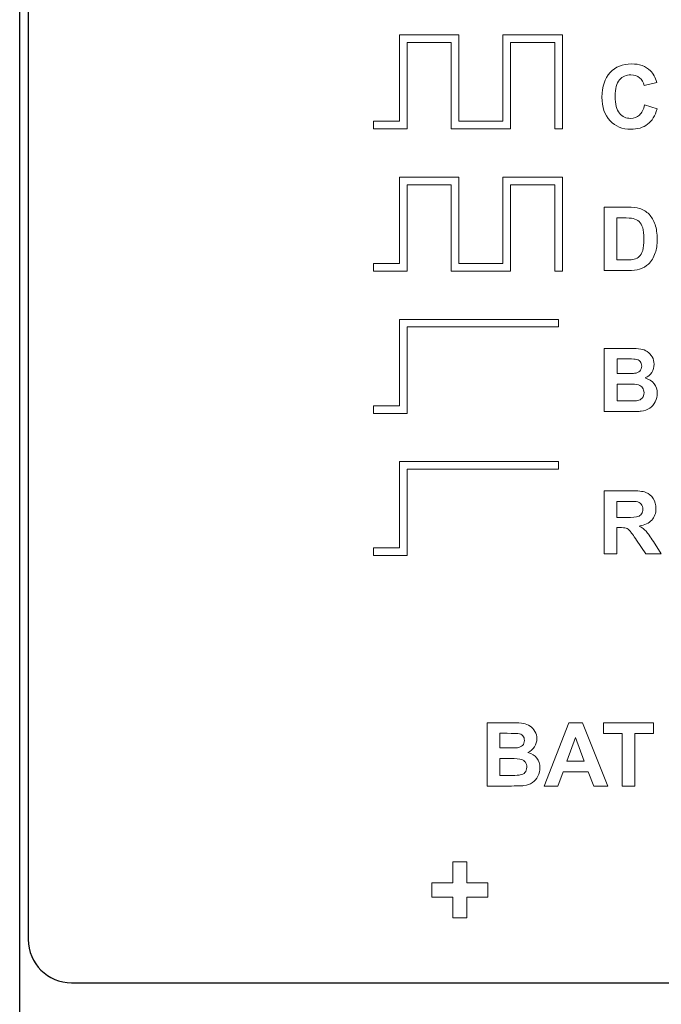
# Model space of a CAD drawing. Header units: inches. Extents: x 0 to 5108, y 0 to 2887.
# Tile 4 of 11: x 308 to 323, y 91 to 114. Entities that reach past the tile are written whole.
import ezdxf

# ---------------------------------------------------------------- set-up
doc = ezdxf.new("R2010")
doc.units = ezdxf.units.IN
doc.header["$MEASUREMENT"] = 0
doc.layers.add('Line', color=3, linetype='Continuous', lineweight=25)

msp = doc.modelspace()

# ---------------------------------------------------------------- linework, layer by layer
at = {"layer": 'Line', "color": 7, "linetype": 'Continuous'}
for p, q in [((308.033, 66.907), (308.033, 187.907)), ((308.233, 185.907), (308.233, 92.407)), ((309.233, 91.407), (356.833, 91.407))]:
    msp.add_line(p, q, dxfattribs=at)
at = {"layer": 'Line', "color": 7, "lineweight": 0}
for p, q in [((316.832, 111.359), (316.832, 113.359)), ((316.832, 113.359), (318.209, 113.359)), ((318.209, 113.359), (318.209, 111.359)), ((319.232, 111.359), (319.232, 113.359)), ((319.232, 113.359), (320.608, 113.359)), ((320.608, 113.359), (320.608, 111.183)), ((317.009, 113.183), (317.009, 111.183)), ((318.033, 113.183), (317.009, 113.183)), ((318.033, 111.183), (318.033, 113.183)), ((319.409, 113.183), (319.409, 111.183)), ((320.432, 113.183), (319.409, 113.183)), ((320.432, 111.183), (320.432, 113.183)), ((316.233, 111.183), (316.233, 111.359)), ((316.233, 111.359), (316.832, 111.359)), ((318.209, 111.359), (319.232, 111.359)), ((317.009, 111.183), (316.233, 111.183)), ((319.409, 111.183), (318.033, 111.183)), ((320.608, 111.183), (320.432, 111.183)), ((316.832, 108.064), (316.832, 110.065)), ((316.832, 110.065), (318.209, 110.065)), ((318.209, 110.065), (318.209, 108.064)), ((319.232, 108.064), (319.232, 110.065)), ((319.232, 110.065), (320.608, 110.065)), ((320.608, 110.065), (320.608, 107.888)), ((317.009, 109.888), (317.009, 107.888)), ((318.033, 109.888), (317.009, 109.888)), ((318.033, 107.888), (318.033, 109.888)), ((319.409, 109.888), (319.409, 107.888)), ((320.432, 109.888), (319.409, 109.888)), ((320.432, 107.888), (320.432, 109.888)), ((316.233, 107.888), (316.233, 108.064)), ((316.233, 108.064), (316.832, 108.064)), ((317.009, 107.888), (316.233, 107.888)), ((319.409, 107.888), (318.033, 107.888)), ((318.209, 108.064), (319.232, 108.064)), ((320.608, 107.888), (320.432, 107.888)), ((316.833, 106.77), (320.521, 106.77)), ((316.833, 104.769), (316.833, 106.77)), ((320.521, 106.77), (320.521, 106.593)), ((320.521, 106.593), (317.009, 106.593)), ((317.009, 106.593), (317.009, 104.593)), ((316.233, 104.593), (316.233, 104.769)), ((316.233, 104.769), (316.833, 104.769)), ((317.009, 104.593), (316.233, 104.593)), ((316.833, 103.475), (320.521, 103.475)), ((316.833, 101.475), (316.833, 103.475)), ((320.521, 103.298), (317.009, 103.298)), ((317.009, 103.298), (317.009, 101.298)), ((320.521, 103.475), (320.521, 103.298)), ((316.233, 101.298), (316.233, 101.475)), ((316.233, 101.475), (316.833, 101.475)), ((317.009, 101.298), (316.233, 101.298)), ((320.189, 95.962), (320.76, 97.427)), ((320.76, 97.427), (321.073, 97.427)), ((321.073, 97.427), (321.659, 95.962)), ((321.559, 97.179), (321.559, 97.427)), ((321.559, 97.427), (322.723, 97.427)), ((322.723, 97.427), (322.723, 97.179)), ((321.994, 97.179), (321.559, 97.179)), ((321.994, 95.962), (321.994, 97.179)), ((322.723, 97.179), (322.29, 97.179)), ((322.29, 97.179), (322.29, 95.962)), ((320.913, 97.085), (320.715, 96.541)), ((321.115, 96.541), (320.913, 97.085)), ((320.715, 96.541), (321.115, 96.541)), ((320.624, 96.294), (320.503, 95.962)), ((321.209, 96.294), (320.624, 96.294)), ((321.337, 95.962), (321.209, 96.294)), ((320.503, 95.962), (320.189, 95.962)), ((321.659, 95.962), (321.337, 95.962)), ((322.29, 95.962), (321.994, 95.962)), ((318.07, 93.724), (318.07, 94.207)), ((318.07, 94.207), (318.394, 94.207)), ((318.394, 94.207), (318.394, 93.724)), ((317.583, 93.391), (317.583, 93.724)), ((317.583, 93.724), (318.07, 93.724)), ((318.394, 93.724), (318.883, 93.724)), ((318.883, 93.724), (318.883, 93.391)), ((318.07, 93.391), (317.583, 93.391)), ((318.07, 92.907), (318.07, 93.391)), ((318.883, 93.391), (318.394, 93.391)), ((318.394, 93.391), (318.394, 92.907)), ((318.394, 92.907), (318.07, 92.907))]:
    msp.add_line(p, q, dxfattribs=at)
at = {"layer": 'Line', "color": 7, "linetype": 'Continuous'}
msp.add_arc((309.233, 92.407), 1, 180, 270, dxfattribs=at)
at = {"layer": 'Line', "color": 7, "lineweight": 0}
for points, knots in [([(321.715, 112.484), (321.841, 112.619), (322.006, 112.686), (322.211, 112.686), (322.39, 112.686), (322.536, 112.633), (322.648, 112.527)], [6, 6, 6, 6, 7, 7, 7, 8, 8, 8, 8]), ([(322.582, 111.288), (322.48, 111.21), (322.35, 111.172), (322.193, 111.172), (321.999, 111.172), (321.839, 111.238), (321.714, 111.371), (321.588, 111.504), (321.526, 111.685), (321.526, 111.916), (321.526, 112.16), (321.589, 112.349), (321.715, 112.484)], [2, 2, 2, 2, 3, 3, 3, 4, 4, 4, 5, 5, 5, 6, 6, 6, 6]), ([(322.396, 112.367), (322.342, 112.411), (322.275, 112.433), (322.196, 112.433), (322.088, 112.433), (322, 112.394), (321.932, 112.316)], [11, 11, 11, 11, 12, 12, 12, 13, 13, 13, 13]), ([(321.932, 112.316), (321.864, 112.238), (321.831, 112.112), (321.831, 111.938), (321.831, 111.753), (321.864, 111.621), (321.931, 111.542)], [13, 13, 13, 13, 14, 14, 14, 15, 15, 15, 15]), ([(321.931, 111.542), (321.997, 111.464), (322.084, 111.424), (322.19, 111.424), (322.269, 111.424), (322.336, 111.449), (322.393, 111.499)], [15, 15, 15, 15, 16, 16, 16, 17, 17, 17, 17]), ([(322.469, 108.364), (322.489, 108.43), (322.499, 108.519), (322.499, 108.633), (322.499, 108.746), (322.489, 108.833), (322.469, 108.893)], [5, 5, 5, 5, 6, 6, 6, 7, 7, 7, 7]), ([(322.757, 108.966), (322.789, 108.873), (322.805, 108.757), (322.805, 108.62), (322.805, 108.499), (322.79, 108.395), (322.76, 108.308)], [4, 4, 4, 4, 5, 5, 5, 6, 6, 6, 6]), ([(322.689, 105.9), (322.719, 105.85), (322.734, 105.793), (322.734, 105.729), (322.734, 105.66), (322.715, 105.598), (322.678, 105.54)], [4, 4, 4, 4, 5, 5, 5, 6, 6, 6, 6]), ([(322.403, 105.573), (322.431, 105.602), (322.446, 105.64), (322.446, 105.687), (322.446, 105.733), (322.434, 105.769), (322.409, 105.797)], [4, 4, 4, 4, 5, 5, 5, 6, 6, 6, 6]), ([(322.459, 104.947), (322.486, 104.978), (322.5, 105.02), (322.5, 105.072), (322.5, 105.115), (322.489, 105.153), (322.468, 105.183)], [4, 4, 4, 4, 5, 5, 5, 6, 6, 6, 6]), ([(322.734, 105.279), (322.782, 105.216), (322.806, 105.142), (322.806, 105.057), (322.806, 104.991), (322.79, 104.926), (322.759, 104.863)], [8, 8, 8, 8, 9, 9, 9, 10, 10, 10, 10]), ([(322.201, 102.802), (322.358, 102.802), (322.471, 102.789), (322.542, 102.763), (322.613, 102.737), (322.67, 102.69), (322.713, 102.622)], [2, 2, 2, 2, 3, 3, 3, 4, 4, 4, 4]), ([(322.713, 102.622), (322.755, 102.556), (322.777, 102.478), (322.777, 102.392), (322.777, 102.282), (322.744, 102.191), (322.68, 102.119)], [4, 4, 4, 4, 5, 5, 5, 6, 6, 6, 6]), ([(322.442, 102.263), (322.462, 102.292), (322.472, 102.329), (322.472, 102.373), (322.472, 102.422), (322.459, 102.462), (322.432, 102.492)], [3, 3, 3, 3, 4, 4, 4, 5, 5, 5, 5]), ([(319.447, 97.427), (319.563, 97.427), (319.649, 97.422), (319.706, 97.412), (319.764, 97.402), (319.814, 97.382), (319.859, 97.352)], [1, 1, 1, 1, 2, 2, 2, 3, 3, 3, 3]), ([(319.859, 97.352), (319.904, 97.321), (319.942, 97.28), (319.972, 97.229), (320.002, 97.178), (320.016, 97.121), (320.016, 97.058), (320.016, 96.989), (319.998, 96.926), (319.961, 96.869)], [3, 3, 3, 3, 4, 4, 4, 5, 5, 5, 6, 6, 6, 6]), ([(319.685, 96.901), (319.714, 96.93), (319.729, 96.969), (319.729, 97.016), (319.729, 97.061), (319.716, 97.098), (319.691, 97.126)], [4, 4, 4, 4, 5, 5, 5, 6, 6, 6, 6]), ([(319.742, 96.276), (319.769, 96.307), (319.783, 96.349), (319.783, 96.401), (319.783, 96.445), (319.772, 96.482), (319.751, 96.513)], [4, 4, 4, 4, 5, 5, 5, 6, 6, 6, 6]), ([(320.016, 96.607), (320.065, 96.545), (320.088, 96.471), (320.088, 96.387), (320.088, 96.32), (320.073, 96.255), (320.042, 96.192)], [8, 8, 8, 8, 9, 9, 9, 10, 10, 10, 10])]:
    msp.add_open_spline(points, degree=3, knots=knots, dxfattribs=at)
for points in [[(322.648, 112.527), (322.714, 112.464), (322.764, 112.375), (322.798, 112.258)], [(322.505, 112.187), (322.488, 112.263), (322.451, 112.323), (322.396, 112.367)], [(322.798, 112.258), (322.798, 112.258), (322.505, 112.187), (322.505, 112.187)], [(322.393, 111.499), (322.45, 111.549), (322.49, 111.628), (322.515, 111.735)], [(322.515, 111.735), (322.515, 111.735), (322.802, 111.644), (322.802, 111.644)], [(322.802, 111.644), (322.758, 111.484), (322.685, 111.365), (322.582, 111.288)], [(321.577, 109.366), (321.577, 109.366), (322.117, 109.366), (322.117, 109.366)], [(321.577, 107.901), (321.577, 107.901), (321.577, 109.366), (321.577, 109.366)], [(322.117, 109.366), (322.239, 109.366), (322.332, 109.357), (322.396, 109.338)], [(322.396, 109.338), (322.482, 109.313), (322.555, 109.267), (322.617, 109.203)], [(321.872, 109.118), (321.872, 109.118), (321.872, 108.148), (321.872, 108.148)], [(322.005, 109.118), (322.005, 109.118), (321.872, 109.118), (321.872, 109.118)], [(322.248, 109.104), (322.207, 109.114), (322.126, 109.118), (322.005, 109.118)], [(322.385, 109.035), (322.349, 109.069), (322.303, 109.092), (322.248, 109.104)], [(322.469, 108.893), (322.449, 108.954), (322.421, 109.001), (322.385, 109.035)], [(322.617, 109.203), (322.678, 109.138), (322.725, 109.059), (322.757, 108.966)], [(322.391, 108.223), (322.423, 108.252), (322.449, 108.299), (322.469, 108.364)], [(321.872, 108.148), (321.872, 108.148), (322.093, 108.148), (322.093, 108.148)], [(322.093, 108.148), (322.176, 108.148), (322.236, 108.152), (322.272, 108.162)], [(322.272, 108.162), (322.32, 108.174), (322.36, 108.195), (322.391, 108.223)], [(322.76, 108.308), (322.723, 108.201), (322.671, 108.115), (322.603, 108.049)], [(322.133, 107.901), (322.133, 107.901), (321.577, 107.901), (321.577, 107.901)], [(322.395, 107.932), (322.33, 107.911), (322.242, 107.901), (322.133, 107.901)], [(322.603, 108.049), (322.552, 107.999), (322.482, 107.96), (322.395, 107.932)], [(321.579, 106.098), (321.579, 106.098), (322.164, 106.098), (322.164, 106.098)], [(321.579, 104.633), (321.579, 104.633), (321.579, 106.098), (321.579, 106.098)], [(322.164, 106.098), (322.28, 106.098), (322.367, 106.093), (322.424, 106.083)], [(322.424, 106.083), (322.48, 106.074), (322.531, 106.054), (322.576, 106.023)], [(321.875, 105.854), (321.875, 105.854), (321.875, 105.515), (321.875, 105.515)], [(322.044, 105.854), (322.044, 105.854), (321.875, 105.854), (321.875, 105.854)], [(322.297, 105.849), (322.268, 105.853), (322.184, 105.854), (322.044, 105.854)], [(322.409, 105.797), (322.384, 105.826), (322.346, 105.843), (322.297, 105.849)], [(322.576, 106.023), (322.621, 105.992), (322.659, 105.951), (322.689, 105.9)], [(321.875, 105.515), (321.875, 105.515), (322.068, 105.515), (322.068, 105.515)], [(322.068, 105.515), (322.184, 105.515), (322.255, 105.517), (322.283, 105.52)], [(322.283, 105.52), (322.334, 105.526), (322.374, 105.544), (322.403, 105.573)], [(322.678, 105.54), (322.641, 105.483), (322.591, 105.44), (322.528, 105.412)], [(322.528, 105.412), (322.617, 105.385), (322.686, 105.341), (322.734, 105.279)], [(321.875, 105.272), (321.875, 105.272), (321.875, 104.88), (321.875, 104.88)], [(322.113, 105.272), (322.113, 105.272), (321.875, 105.272), (321.875, 105.272)], [(322.376, 105.25), (322.335, 105.265), (322.248, 105.272), (322.113, 105.272)], [(322.468, 105.183), (322.447, 105.214), (322.416, 105.237), (322.376, 105.25)], [(322.351, 104.889), (322.395, 104.897), (322.431, 104.916), (322.459, 104.947)], [(321.875, 104.88), (321.875, 104.88), (322.148, 104.88), (322.148, 104.88)], [(322.148, 104.88), (322.255, 104.88), (322.322, 104.883), (322.351, 104.889)], [(322.632, 104.712), (322.579, 104.675), (322.513, 104.652), (322.434, 104.643)], [(322.759, 104.863), (322.728, 104.8), (322.686, 104.75), (322.632, 104.712)], [(322.077, 104.633), (322.077, 104.633), (321.579, 104.633), (321.579, 104.633)], [(322.434, 104.643), (322.385, 104.638), (322.266, 104.634), (322.077, 104.633)], [(321.579, 101.338), (321.579, 101.338), (321.579, 102.802), (321.579, 102.802)], [(321.579, 102.802), (321.579, 102.802), (322.201, 102.802), (322.201, 102.802)], [(322.105, 102.555), (322.105, 102.555), (321.874, 102.555), (321.874, 102.555)], [(321.874, 102.555), (321.874, 102.555), (321.874, 102.183), (321.874, 102.183)], [(322.321, 102.549), (322.297, 102.553), (322.225, 102.555), (322.105, 102.555)], [(322.432, 102.492), (322.406, 102.523), (322.369, 102.542), (322.321, 102.549)], [(321.874, 102.183), (321.874, 102.183), (322.093, 102.183), (322.093, 102.183)], [(322.093, 102.183), (322.235, 102.183), (322.324, 102.189), (322.359, 102.201)], [(322.359, 102.201), (322.394, 102.213), (322.422, 102.234), (322.442, 102.263)], [(321.934, 101.949), (321.934, 101.949), (321.874, 101.949), (321.874, 101.949)], [(321.874, 101.949), (321.874, 101.949), (321.874, 101.338), (321.874, 101.338)], [(322.083, 101.933), (322.052, 101.944), (322.003, 101.949), (321.934, 101.949)], [(322.172, 101.872), (322.144, 101.902), (322.115, 101.922), (322.083, 101.933)], [(322.68, 102.119), (322.615, 102.048), (322.519, 102.003), (322.39, 101.984)], [(322.39, 101.984), (322.454, 101.947), (322.507, 101.906), (322.548, 101.861)], [(322.328, 101.656), (322.252, 101.771), (322.2, 101.842), (322.172, 101.872)], [(322.548, 101.861), (322.59, 101.817), (322.646, 101.738), (322.717, 101.623)], [(322.542, 101.338), (322.542, 101.338), (322.328, 101.656), (322.328, 101.656)], [(322.717, 101.623), (322.717, 101.623), (322.896, 101.338), (322.896, 101.338)], [(321.874, 101.338), (321.874, 101.338), (321.579, 101.338), (321.579, 101.338)], [(322.896, 101.338), (322.896, 101.338), (322.542, 101.338), (322.542, 101.338)], [(318.862, 97.427), (318.862, 97.427), (319.447, 97.427), (319.447, 97.427)], [(318.862, 95.962), (318.862, 95.962), (318.862, 97.427), (318.862, 97.427)], [(319.157, 97.183), (319.157, 97.183), (319.157, 96.844), (319.157, 96.844)], [(319.327, 97.183), (319.327, 97.183), (319.157, 97.183), (319.157, 97.183)], [(319.58, 97.178), (319.551, 97.181), (319.467, 97.183), (319.327, 97.183)], [(319.691, 97.126), (319.666, 97.155), (319.629, 97.172), (319.58, 97.178)], [(319.157, 96.844), (319.157, 96.844), (319.351, 96.844), (319.351, 96.844)], [(319.351, 96.844), (319.467, 96.844), (319.538, 96.846), (319.566, 96.849)], [(319.566, 96.849), (319.617, 96.855), (319.656, 96.873), (319.685, 96.901)], [(319.961, 96.869), (319.924, 96.812), (319.874, 96.769), (319.811, 96.74)], [(319.811, 96.74), (319.9, 96.714), (319.969, 96.67), (320.016, 96.607)], [(319.157, 96.6), (319.157, 96.6), (319.157, 96.209), (319.157, 96.209)], [(319.396, 96.6), (319.396, 96.6), (319.157, 96.6), (319.157, 96.6)], [(319.658, 96.579), (319.618, 96.593), (319.531, 96.6), (319.396, 96.6)], [(319.751, 96.513), (319.729, 96.543), (319.699, 96.565), (319.658, 96.579)], [(319.634, 96.218), (319.678, 96.226), (319.714, 96.245), (319.742, 96.276)], [(319.157, 96.209), (319.157, 96.209), (319.431, 96.209), (319.431, 96.209)], [(319.431, 96.209), (319.538, 96.209), (319.605, 96.212), (319.634, 96.218)], [(319.915, 96.042), (319.861, 96.004), (319.795, 95.981), (319.717, 95.972)], [(320.042, 96.192), (320.011, 96.129), (319.969, 96.079), (319.915, 96.042)], [(319.36, 95.962), (319.36, 95.962), (318.862, 95.962), (318.862, 95.962)], [(319.717, 95.972), (319.668, 95.966), (319.549, 95.963), (319.36, 95.962)]]:
    msp.add_open_spline(points, degree=3, dxfattribs=at)

doc.saveas('drawing.dxf')
